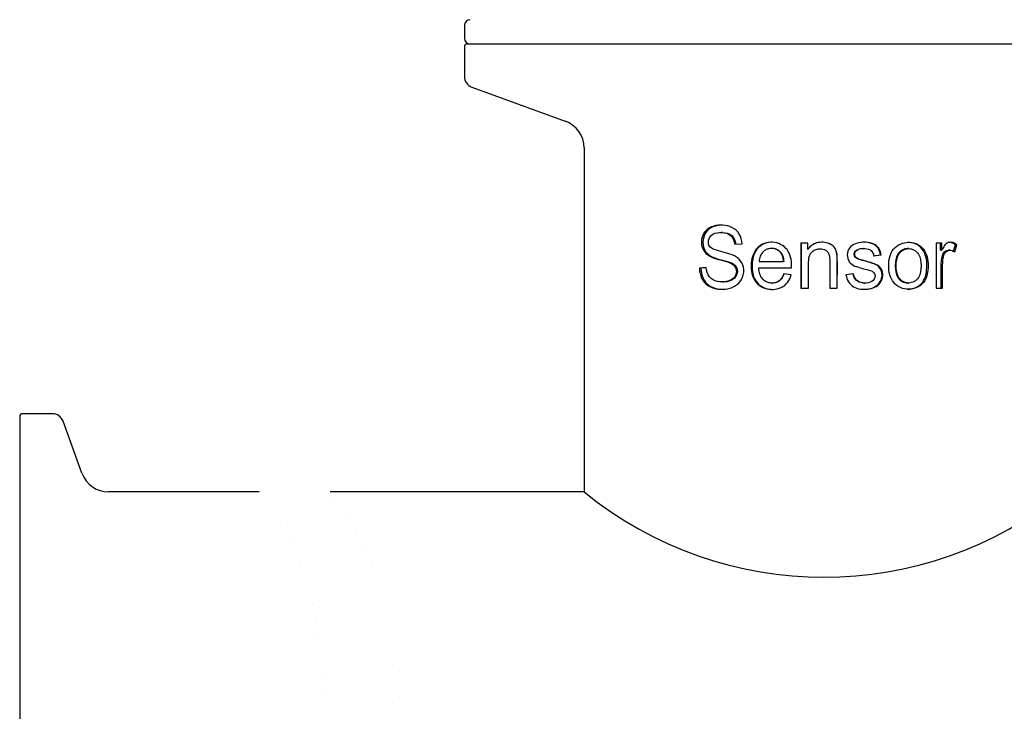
# Paper-space layout 'Sheet1' of a CAD drawing. Header units: millimetres. Extents: x 0 to 296, y -84 to 206.
# Tile 3 of 8: x 7 to 76, y 91 to 139. Entities that reach past the tile are written whole.
import ezdxf
from ezdxf.lldxf.tags import DXFTag

# ---------------------------------------------------------------- set-up
doc = ezdxf.new("R2010")
doc.units = ezdxf.units.MM
for name, color, linetype in [('Default', 7, 'Continuous'), ('FTP-15T-20T', 7, 'Continuous'), ('TC-15T-SEAL', 7, 'Continuous')]:
    doc.layers.add(name, color=color, linetype=linetype)
tags = doc.linetypes.add('CENTER2', pattern=[28.575, 19.05, -3.175, 3.175, -3.175]).pattern_tags.tags
tags[10:11] = [DXFTag(74, 4), DXFTag(75, 0), DXFTag(340, '0'), DXFTag(46, 0.0), DXFTag(50, 0.0), DXFTag(44, 0.0), DXFTag(45, 0.0)]
tags[8:9] = [DXFTag(74, 4), DXFTag(75, 0), DXFTag(340, '0'), DXFTag(46, 0.0), DXFTag(50, 0.0), DXFTag(44, 0.0), DXFTag(45, 0.0)]
tags[6:7] = [DXFTag(74, 4), DXFTag(75, 0), DXFTag(340, '0'), DXFTag(46, 0.0), DXFTag(50, 0.0), DXFTag(44, 0.0), DXFTag(45, 0.0)]
tags[4:5] = [DXFTag(74, 4), DXFTag(75, 0), DXFTag(340, '0'), DXFTag(46, 0.0), DXFTag(50, 0.0), DXFTag(44, 0.0), DXFTag(45, 0.0)]

# ---------------------------------------------------------------- blocks, each defined once
blk = doc.blocks.new('SE3')
at = {"layer": 'FTP-15T-20T', "color": 7, "linetype": 'Continuous'}
for p, q in [((37.877, 137.241), (37.877, 135.151)), ((38.077, 137.441), (88.177, 137.441)), ((38.403, 134.399), (44.961, 132.012)), ((46.277, 130.133), (46.277, 105.958)), ((55.994, 124.185), (55.907, 124.185)), ((56.857, 123.359), (57.376, 123.4)), ((61.506, 123.432), (61.506, 120.272)), ((61.982, 123.432), (61.506, 123.432)), ((61.526, 123.432), (61.526, 120.272)), ((61.982, 122.983), (61.982, 123.432)), ((71.413, 123.432), (70.994, 123.432)), ((70.994, 123.432), (70.994, 120.272)), ((71.315, 122.951), (71.315, 123.432)), ((71.413, 122.951), (71.413, 123.432)), ((72.195, 122.838), (72.351, 123.33)), ((72.304, 122.838), (72.461, 123.33)), ((72.351, 123.33), (72.461, 123.33)), ((59.477, 123.067), (59.433, 123.067)), ((61.996, 122.983), (61.982, 122.983)), ((62.874, 123.041), (62.871, 123.041)), ((65.912, 123.067), (65.879, 123.067)), ((66.585, 122.551), (67.093, 122.621)), ((66.627, 122.551), (67.14, 122.621)), ((67.093, 122.621), (67.14, 122.621)), ((69.077, 123.058), (69.006, 123.058)), ((71.315, 122.951), (71.413, 122.951)), ((71.972, 122.948), (71.866, 122.948)), ((54.846, 121.723), (54.379, 121.677)), ((54.847, 121.714), (54.482, 121.677)), ((58.542, 121.717), (60.848, 121.717)), ((58.573, 122.152), (60.292, 122.152)), ((60.326, 122.152), (60.292, 122.152)), ((54.482, 121.677), (54.379, 121.677)), ((60.833, 121.216), (60.287, 121.289)), ((65.202, 121.295), (64.672, 121.216)), ((56.005, 120.716), (56.09, 120.716)), ((59.475, 120.637), (59.519, 120.637)), ((65.94, 120.638), (65.974, 120.638)), ((69.007, 120.637), (69.078, 120.637)), ((61.506, 120.272), (62.037, 120.272)), ((63.531, 120.272), (64.063, 120.272)), ((70.994, 120.272), (71.461, 120.272)), ((46.277, 105.958), (28.458, 105.958))]:
    blk.add_line(p, q, dxfattribs=at)
for centre, radius, start, end in [((38.077, 137.241), 0.2, 90, 180), ((38.677, 135.151), 0.8, 180, 250), ((44.277, 130.133), 2, 0, 70), ((63.127, 126.636), 26.675, 230.82531, 309.17469)]:
    blk.add_arc(centre, radius, start, end, dxfattribs=at)
for points, knots in [([(57.376, 123.4), (57.361, 123.641), (57.301, 123.88), (57.055, 124.284), (56.869, 124.438), (56.262, 124.729), (55.798, 124.754), (55.18, 124.579), (54.98, 124.476), (54.674, 124.149), (54.572, 123.929), (54.501, 123.452), (54.532, 123.204), (54.739, 122.784), (54.911, 122.631), (55.48, 122.319), (55.922, 122.26), (56.556, 122.058), (56.784, 121.961), (57.016, 121.552), (56.993, 121.271), (56.725, 120.885), (56.503, 120.789), (56.074, 120.701), (55.852, 120.703), (55.438, 120.802), (55.232, 120.901), (54.936, 121.242), (54.88, 121.485), (54.846, 121.723)], [0, 0, 0, 0, 0.0625, 0.0625, 0.125, 0.125, 0.25, 0.25, 0.3125, 0.3125, 0.375, 0.375, 0.4375, 0.4375, 0.5, 0.5, 0.625, 0.625, 0.6875, 0.6875, 0.75, 0.75, 0.8125, 0.8125, 0.875, 0.875, 0.9375, 0.9375, 1, 1, 1, 1]), ([(55.982, 124.707), (55.812, 124.707), (55.642, 124.684), (55.277, 124.58), (55.079, 124.478), (54.775, 124.151), (54.675, 123.934), (54.604, 123.461), (54.632, 123.215), (54.83, 122.796), (54.998, 122.639), (55.558, 122.322), (55.995, 122.261), (56.624, 122.062), (56.848, 121.969), (57.088, 121.565), (57.07, 121.284), (56.811, 120.894), (56.592, 120.792), (56.282, 120.727), (56.186, 120.716), (56.09, 120.714)], [0.2006317, 0.2006317, 0.2006317, 0.2006317, 0.25, 0.25, 0.3125, 0.3125, 0.375, 0.375, 0.4375, 0.4375, 0.5, 0.5, 0.625, 0.625, 0.6875, 0.6875, 0.75, 0.75, 0.8125, 0.8125, 0.8402193, 0.8402193, 0.8402193, 0.8402193]), ([(54.379, 121.677), (54.391, 121.436), (54.433, 121.195), (54.634, 120.775), (54.784, 120.595), (55.321, 120.222), (55.774, 120.167), (56.637, 120.253), (57.091, 120.47), (57.568, 121.296), (57.548, 121.872), (57.094, 122.406), (56.892, 122.53), (56.474, 122.697), (56.259, 122.75), (55.835, 122.861), (55.623, 122.912), (55.321, 123.033), (55.218, 123.078), (55.064, 123.242), (55.016, 123.359), (54.989, 123.721), (55.125, 123.956), (55.504, 124.176), (55.728, 124.19), (56.161, 124.177), (56.393, 124.132), (56.741, 123.841), (56.825, 123.597), (56.857, 123.359)], [0, 0, 0, 0, 0.0625, 0.0625, 0.125, 0.125, 0.25, 0.25, 0.375, 0.375, 0.5, 0.5, 0.5625, 0.5625, 0.625, 0.625, 0.6875, 0.6875, 0.71875, 0.71875, 0.75, 0.75, 0.8125, 0.8125, 0.875, 0.875, 0.9375, 0.9375, 1, 1, 1, 1]), ([(55.993, 124.185), (56.005, 124.184), (56.017, 124.184), (56.244, 124.178), (56.469, 124.135), (56.82, 123.838), (56.9, 123.598), (56.932, 123.359)], [0.8715124, 0.8715124, 0.8715124, 0.8715124, 0.875, 0.875, 0.9375, 0.9375, 1, 1, 1, 1]), ([(60.848, 121.717), (60.862, 122.114), (60.819, 122.524), (60.409, 123.2), (60.05, 123.432), (59.278, 123.54), (58.871, 123.457), (58.27, 122.974), (58.095, 122.591), (57.985, 121.81), (58.004, 121.399), (58.301, 120.672), (58.605, 120.38), (59.348, 120.155), (59.757, 120.165), (60.294, 120.404), (60.453, 120.529), (60.696, 120.838), (60.774, 121.026), (60.833, 121.216)], [0, 0, 0, 0, 0.125, 0.125, 0.25, 0.25, 0.375, 0.375, 0.5, 0.5, 0.625, 0.625, 0.75, 0.75, 0.875, 0.875, 0.9375, 0.9375, 1, 1, 1, 1]), ([(59.503, 123.501), (59.184, 123.506), (58.866, 123.413), (58.325, 122.971), (58.154, 122.588), (58.046, 121.811), (58.065, 121.403), (58.355, 120.677), (58.654, 120.382), (59.185, 120.218), (59.355, 120.192), (59.526, 120.193)], [0.272127, 0.272127, 0.272127, 0.272127, 0.375, 0.375, 0.5, 0.5, 0.625, 0.625, 0.75, 0.75, 0.8052278, 0.8052278, 0.8052278, 0.8052278]), ([(64.063, 120.272), (64.063, 120.406), (64.063, 120.539), (64.063, 120.672), (64.063, 121.206), (64.069, 121.739), (64.063, 122.273), (64.06, 122.451), (64.061, 122.633), (64.015, 122.805), (63.989, 122.899), (63.953, 122.991), (63.903, 123.074), (63.862, 123.144), (63.808, 123.208), (63.746, 123.259), (63.667, 123.325), (63.574, 123.375), (63.478, 123.412), (63.344, 123.464), (63.198, 123.493), (63.054, 123.5), (62.904, 123.507), (62.751, 123.492), (62.607, 123.451), (62.491, 123.418), (62.378, 123.365), (62.28, 123.295), (62.181, 123.225), (62.095, 123.136), (62.023, 123.039), (62.009, 123.02), (61.996, 123.002), (61.982, 122.983)], [0, 0, 0, 0, 0.079081, 0.079081, 0.079081, 0.395403, 0.395403, 0.395403, 0.501482, 0.501482, 0.501482, 0.558841, 0.558841, 0.558841, 0.606858, 0.606858, 0.606858, 0.667746, 0.667746, 0.667746, 0.753669, 0.753669, 0.753669, 0.842794, 0.842794, 0.842794, 0.91465, 0.91465, 0.91465, 0.986467, 0.986467, 0.986467, 1, 1, 1, 1]), ([(64.052, 120.272), (64.052, 120.407), (64.052, 120.542), (64.052, 120.676), (64.052, 121.215), (64.058, 121.754), (64.051, 122.293), (64.049, 122.462), (64.048, 122.635), (64.006, 122.799), (63.981, 122.894), (63.945, 122.987), (63.896, 123.072), (63.855, 123.142), (63.802, 123.206), (63.74, 123.258), (63.663, 123.323), (63.573, 123.373), (63.479, 123.41), (63.348, 123.462), (63.206, 123.492), (63.065, 123.499), (62.919, 123.507), (62.77, 123.494), (62.629, 123.456), (62.514, 123.424), (62.402, 123.373), (62.304, 123.305), (62.206, 123.237), (62.119, 123.151), (62.048, 123.055), (62.03, 123.031), (62.013, 123.007), (61.996, 122.983)], [0, 0, 0, 0, 0.080136, 0.080136, 0.080136, 0.400681, 0.400681, 0.400681, 0.501704, 0.501704, 0.501704, 0.560072, 0.560072, 0.560072, 0.608224, 0.608224, 0.608224, 0.668379, 0.668379, 0.668379, 0.752792, 0.752792, 0.752792, 0.839924, 0.839924, 0.839924, 0.911257, 0.911257, 0.911257, 0.982545, 0.982545, 0.982545, 1, 1, 1, 1]), ([(67.14, 122.621), (67.106, 122.787), (67.064, 122.957), (66.873, 123.234), (66.725, 123.331), (66.258, 123.514), (65.913, 123.539), (65.415, 123.435), (65.25, 123.378), (64.972, 123.177), (64.866, 123.032), (64.689, 122.554), (64.801, 122.156), (65.214, 121.852), (65.378, 121.799), (65.703, 121.701), (65.867, 121.657), (66.193, 121.568), (66.361, 121.535), (66.664, 121.386), (66.749, 121.2), (66.665, 120.869), (66.524, 120.741), (66.208, 120.633), (66.037, 120.627), (65.707, 120.661), (65.537, 120.721), (65.293, 120.956), (65.232, 121.125), (65.202, 121.295)], [0, 0, 0, 0, 0.0625, 0.0625, 0.125, 0.125, 0.25, 0.25, 0.3125, 0.3125, 0.375, 0.375, 0.5, 0.5, 0.5625, 0.5625, 0.625, 0.625, 0.6875, 0.6875, 0.75, 0.75, 0.8125, 0.8125, 0.875, 0.875, 0.9375, 0.9375, 1, 1, 1, 1]), ([(67.093, 122.621), (67.059, 122.787), (67.018, 122.956), (66.83, 123.233), (66.683, 123.33), (66.331, 123.47), (66.119, 123.509), (65.905, 123.507)], [0, 0, 0, 0, 0.0625, 0.0625, 0.125, 0.125, 0.2049111, 0.2049111, 0.2049111, 0.2049111]), ([(70.44, 121.85), (70.444, 122.268), (70.359, 122.711), (69.855, 123.34), (69.468, 123.502), (68.679, 123.5), (68.275, 123.338), (67.75, 122.7), (67.669, 122.261), (67.671, 121.426), (67.76, 120.991), (68.288, 120.354), (68.693, 120.197), (69.475, 120.203), (69.868, 120.367), (70.368, 120.994), (70.437, 121.432), (70.44, 121.85)], [0, 0, 0, 0, 0.125, 0.125, 0.25, 0.25, 0.375, 0.375, 0.5, 0.5, 0.625, 0.625, 0.75, 0.75, 0.875, 0.875, 1, 1, 1, 1]), ([(70.353, 121.85), (70.357, 122.266), (70.275, 122.706), (69.781, 123.336), (69.398, 123.501), (69.009, 123.501)], [0, 0, 0, 0, 0.125, 0.125, 0.2493316, 0.2493316, 0.2493316, 0.2493316]), ([(72.461, 123.33), (72.371, 123.394), (72.275, 123.446), (72.069, 123.506), (71.957, 123.513), (71.803, 123.46), (71.753, 123.432), (71.665, 123.361), (71.626, 123.315), (71.522, 123.169), (71.466, 123.061), (71.413, 122.951)], [0, 0, 0, 0, 0.25, 0.25, 0.5, 0.5, 0.625, 0.625, 0.75, 0.75, 1, 1, 1, 1]), ([(72.351, 123.33), (72.261, 123.394), (72.167, 123.446), (72.01, 123.492), (71.954, 123.502), (71.898, 123.501)], [0, 0, 0, 0, 0.25, 0.25, 0.3820763, 0.3820763, 0.3820763, 0.3820763]), ([(60.292, 122.152), (60.278, 122.285), (60.259, 122.42), (60.211, 122.545), (60.178, 122.631), (60.131, 122.712), (60.07, 122.78), (60.01, 122.848), (59.94, 122.908), (59.863, 122.955), (59.777, 123.006), (59.68, 123.04), (59.582, 123.056), (59.476, 123.072), (59.365, 123.071), (59.26, 123.05), (59.173, 123.033), (59.087, 123), (59.011, 122.954), (58.935, 122.908), (58.866, 122.848), (58.807, 122.781), (58.741, 122.706), (58.689, 122.618), (58.652, 122.525), (58.606, 122.407), (58.583, 122.279), (58.573, 122.152)], [0, 0, 0, 0, 0.142986, 0.142986, 0.142986, 0.241031, 0.241031, 0.241031, 0.337959, 0.337959, 0.337959, 0.446176, 0.446176, 0.446176, 0.563349, 0.563349, 0.563349, 0.660373, 0.660373, 0.660373, 0.757018, 0.757018, 0.757018, 0.864323, 0.864323, 0.864323, 1, 1, 1, 1]), ([(60.326, 122.152), (60.312, 122.286), (60.292, 122.423), (60.244, 122.549), (60.211, 122.635), (60.164, 122.716), (60.103, 122.784), (60.043, 122.852), (59.973, 122.912), (59.896, 122.958), (59.811, 123.009), (59.715, 123.042), (59.618, 123.057), (59.571, 123.064), (59.524, 123.067), (59.477, 123.067)], [0, 0, 0, 0, 0.1453329, 0.1453329, 0.1453329, 0.243953, 0.243953, 0.243953, 0.3414861, 0.3414861, 0.3414861, 0.4491036, 0.4491036, 0.4491036, 0.5004799, 0.5004799, 0.5004799, 0.5004799]), ([(62.037, 120.272), (62.038, 120.406), (62.038, 120.539), (62.038, 120.672), (62.038, 120.939), (62.037, 121.206), (62.035, 121.472), (62.033, 121.739), (62.023, 122.008), (62.052, 122.273), (62.062, 122.367), (62.081, 122.461), (62.112, 122.551), (62.136, 122.62), (62.168, 122.689), (62.213, 122.747), (62.257, 122.806), (62.315, 122.856), (62.377, 122.897), (62.461, 122.951), (62.555, 122.994), (62.652, 123.016), (62.746, 123.039), (62.845, 123.045), (62.941, 123.038), (63.013, 123.033), (63.086, 123.02), (63.153, 122.993), (63.221, 122.966), (63.284, 122.925), (63.337, 122.875), (63.386, 122.83), (63.426, 122.775), (63.454, 122.715), (63.486, 122.646), (63.503, 122.57), (63.513, 122.494), (63.525, 122.412), (63.529, 122.328), (63.53, 122.245), (63.532, 122.162), (63.532, 122.079), (63.532, 121.996), (63.533, 121.829), (63.532, 121.663), (63.532, 121.497), (63.53, 121.089), (63.53, 120.681), (63.531, 120.272)], [0, 0, 0, 0, 0.062322, 0.062322, 0.062322, 0.186969, 0.186969, 0.186969, 0.311724, 0.311724, 0.311724, 0.35613, 0.35613, 0.35613, 0.390663, 0.390663, 0.390663, 0.42556, 0.42556, 0.42556, 0.472624, 0.472624, 0.472624, 0.518025, 0.518025, 0.518025, 0.551941, 0.551941, 0.551941, 0.586302, 0.586302, 0.586302, 0.617431, 0.617431, 0.617431, 0.653338, 0.653338, 0.653338, 0.69237, 0.69237, 0.69237, 0.731261, 0.731261, 0.731261, 0.809039, 0.809039, 0.809039, 1, 1, 1, 1]), ([(64.672, 121.216), (64.709, 121.048), (64.756, 120.879), (64.931, 120.586), (65.056, 120.46), (65.499, 120.207), (65.86, 120.176), (66.528, 120.243), (66.874, 120.376), (67.277, 120.932), (67.328, 121.338), (67.061, 121.775), (66.916, 121.881), (66.61, 122.017), (66.447, 122.061), (66.123, 122.156), (65.96, 122.2), (65.634, 122.29), (65.45, 122.327), (65.236, 122.593), (65.273, 122.806), (65.53, 123.034), (65.709, 123.061), (66.045, 123.071), (66.22, 123.055), (66.511, 122.883), (66.596, 122.721), (66.627, 122.551)], [0, 0, 0, 0, 0.0625, 0.0625, 0.125, 0.125, 0.25, 0.25, 0.375, 0.375, 0.5, 0.5, 0.5625, 0.5625, 0.625, 0.625, 0.6875, 0.6875, 0.75, 0.75, 0.8125, 0.8125, 0.875, 0.875, 0.9375, 0.9375, 1, 1, 1, 1]), ([(65.938, 120.198), (66.004, 120.198), (66.07, 120.201), (66.465, 120.236), (66.805, 120.363), (67.215, 120.895), (67.276, 121.287), (67.05, 121.738), (66.915, 121.854), (66.617, 122), (66.456, 122.046), (66.136, 122.142), (65.975, 122.187), (65.651, 122.277), (65.475, 122.305), (65.225, 122.544), (65.225, 122.767), (65.467, 123.018), (65.649, 123.058), (65.84, 123.066), (65.859, 123.067), (65.879, 123.067)], [0.225352, 0.225352, 0.225352, 0.225352, 0.25, 0.25, 0.375, 0.375, 0.5, 0.5, 0.5625, 0.5625, 0.625, 0.625, 0.6875, 0.6875, 0.75, 0.75, 0.8125, 0.8125, 0.875, 0.875, 0.8821838, 0.8821838, 0.8821838, 0.8821838]), ([(69.006, 123.058), (69.004, 123.058), (69.002, 123.058), (68.732, 123.056), (68.465, 122.902), (68.169, 122.423), (68.134, 122.128), (68.135, 121.557), (68.172, 121.263), (68.476, 120.784), (68.738, 120.637), (69.007, 120.637)], [0.2490798, 0.2490798, 0.2490798, 0.2490798, 0.25, 0.25, 0.375, 0.375, 0.5, 0.5, 0.625, 0.625, 0.7497999, 0.7497999, 0.7497999, 0.7497999]), ([(69.941, 121.847), (69.942, 122.135), (69.906, 122.438), (69.603, 122.909), (69.341, 123.06), (68.802, 123.057), (68.533, 122.905), (68.231, 122.427), (68.194, 122.13), (68.195, 121.556), (68.234, 121.26), (68.543, 120.781), (68.808, 120.637), (69.349, 120.637), (69.608, 120.785), (69.906, 121.261), (69.94, 121.559), (69.941, 121.847)], [0, 0, 0, 0, 0.125, 0.125, 0.25, 0.25, 0.375, 0.375, 0.5, 0.5, 0.625, 0.625, 0.75, 0.75, 0.875, 0.875, 1, 1, 1, 1]), ([(71.362, 120.272), (71.363, 120.832), (71.352, 121.391), (71.365, 122.09), (71.376, 122.23), (71.424, 122.506), (71.455, 122.649), (71.61, 122.868), (71.727, 122.942), (71.855, 122.948), (71.861, 122.948), (71.866, 122.948)], [0, 0, 0, 0, 0.5, 0.5, 0.625, 0.625, 0.75, 0.75, 0.875, 0.875, 0.8806799, 0.8806799, 0.8806799, 0.8806799]), ([(71.461, 120.272), (71.461, 120.406), (71.461, 120.539), (71.461, 120.672), (71.461, 120.806), (71.461, 120.939), (71.461, 121.072), (71.461, 121.106), (71.461, 121.139), (71.46, 121.172), (71.46, 121.206), (71.46, 121.239), (71.46, 121.272), (71.46, 121.339), (71.459, 121.406), (71.459, 121.472), (71.458, 121.739), (71.447, 122.009), (71.484, 122.273), (71.503, 122.405), (71.525, 122.541), (71.578, 122.66), (71.601, 122.713), (71.633, 122.762), (71.67, 122.803), (71.707, 122.844), (71.751, 122.878), (71.797, 122.903), (71.845, 122.928), (71.897, 122.944), (71.949, 122.948), (72.01, 122.951), (72.072, 122.94), (72.131, 122.922), (72.192, 122.903), (72.249, 122.872), (72.304, 122.838)], [0, 0, 0, 0, 0.118538, 0.118538, 0.118538, 0.237076, 0.237076, 0.237076, 0.266711, 0.266711, 0.266711, 0.296345, 0.296345, 0.296345, 0.355614, 0.355614, 0.355614, 0.593075, 0.593075, 0.593075, 0.712345, 0.712345, 0.712345, 0.764844, 0.764844, 0.764844, 0.817241, 0.817241, 0.817241, 0.871277, 0.871277, 0.871277, 0.934854, 0.934854, 0.934854, 1, 1, 1, 1]), ([(60.287, 121.289), (60.239, 121.164), (60.185, 121.037), (60.103, 120.932), (60.051, 120.865), (59.989, 120.806), (59.918, 120.761), (59.848, 120.715), (59.769, 120.682), (59.688, 120.662), (59.582, 120.637), (59.471, 120.631), (59.364, 120.642), (59.256, 120.654), (59.149, 120.686), (59.054, 120.738), (58.97, 120.784), (58.893, 120.845), (58.827, 120.916), (58.759, 120.99), (58.703, 121.078), (58.661, 121.171), (58.602, 121.301), (58.569, 121.444), (58.553, 121.587), (58.549, 121.63), (58.545, 121.674), (58.542, 121.717)], [0, 0, 0, 0, 0.14749, 0.14749, 0.14749, 0.240334, 0.240334, 0.240334, 0.333078, 0.333078, 0.333078, 0.454435, 0.454435, 0.454435, 0.576161, 0.576161, 0.576161, 0.683028, 0.683028, 0.683028, 0.795306, 0.795306, 0.795306, 0.952696, 0.952696, 0.952696, 1, 1, 1, 1]), ([(69.003, 120.2), (69.006, 120.2), (69.01, 120.2), (69.402, 120.203), (69.793, 120.37), (70.284, 120.999), (70.35, 121.434), (70.353, 121.85)], [0.7489091, 0.7489091, 0.7489091, 0.7489091, 0.75, 0.75, 0.875, 0.875, 1, 1, 1, 1]), ([(54.482, 121.677), (54.495, 121.438), (54.536, 121.199), (54.732, 120.779), (54.879, 120.599), (55.351, 120.264), (55.713, 120.19), (56.075, 120.197)], [0, 0, 0, 0, 0.0625, 0.0625, 0.125, 0.125, 0.2293944, 0.2293944, 0.2293944, 0.2293944]), ([(60.32, 121.289), (60.273, 121.162), (60.218, 121.034), (60.136, 120.928), (60.085, 120.862), (60.023, 120.803), (59.953, 120.759), (59.884, 120.714), (59.806, 120.681), (59.726, 120.662), (59.658, 120.645), (59.588, 120.637), (59.518, 120.637)], [0, 0, 0, 0, 0.1499834, 0.1499834, 0.1499834, 0.2422158, 0.2422158, 0.2422158, 0.3343648, 0.3343648, 0.3343648, 0.4127948, 0.4127948, 0.4127948, 0.4127948]), ([(65.941, 120.637), (65.906, 120.638), (65.87, 120.641), (65.672, 120.662), (65.504, 120.724), (65.266, 120.959), (65.207, 121.127), (65.178, 121.295)], [0.8615602, 0.8615602, 0.8615602, 0.8615602, 0.875, 0.875, 0.9375, 0.9375, 1, 1, 1, 1])]:
    blk.add_open_spline(points, degree=3, knots=knots, dxfattribs=at)
at = {"layer": 'TC-15T-SEAL', "color": 7, "linetype": 'Continuous'}
blk.add_line((37.877, 138.741), (37.877, 137.841), dxfattribs=at)
for centre, start, end in [((38.277, 138.741), 90, 180), ((38.277, 137.841), 180, 270)]:
    blk.add_arc(centre, 0.4, start, end, dxfattribs=at)
blk = doc.blocks.new('SE5')
at = {"layer": 'FTP-15T-20T', "color": 7, "linetype": 'Continuous'}
for p, q in [((8.938, 111.458), (6.848, 111.458)), ((6.648, 111.258), (6.648, 47.658)), ((11.021, 107.273), (9.689, 110.931)), ((23.458, 105.958), (12.9, 105.958)), ((12.9, 52.958), (23.458, 52.958)), ((9.689, 47.984), (11.021, 51.642)), ((6.848, 47.458), (8.938, 47.458))]:
    blk.add_line(p, q, dxfattribs=at)
for centre, radius, start, end in [((6.848, 111.258), 0.2, 90, 180), ((8.938, 110.658), 0.8, 20, 90), ((12.9, 107.958), 2, 200, 270), ((12.9, 50.958), 2, 90, 160), ((8.938, 48.258), 0.8, 270, 340), ((6.848, 47.658), 0.2, 180, 270)]:
    blk.add_arc(centre, radius, start, end, dxfattribs=at)
blk = doc.blocks.new('SE7')
at = {"layer": 'Default', "color": 7, "linetype": 'Continuous', "const_width": 0.00025}
for points in [[(23.458, 52.958, -0.333333), (23.458, 79.458, 0.333333), (23.458, 105.958, 0.333333)], [(28.458, 52.958, -0.333333), (28.458, 79.458, 0.333333), (28.458, 105.958, 0.333333)]]:
    blk.add_lwpolyline(points, format="xyb", dxfattribs=at)
blk = doc.blocks.new('SE10')
at = {"layer": 'Default', "color": 7, "linetype": 'CENTER2', "const_width": 0.0005}
blk.add_lwpolyline([(63.127, 196.077), (63.127, 44.53)], dxfattribs=at)

psp = doc.layouts.new('Sheet1')

# ---------------------------------------------------------------- block references
at = {"layer": 'Default'}
for name in ['SE10', 'SE3', 'SE5', 'SE7']:
    psp.add_blockref(name, (0, 0), dxfattribs=at)

doc.saveas('drawing.dxf')
